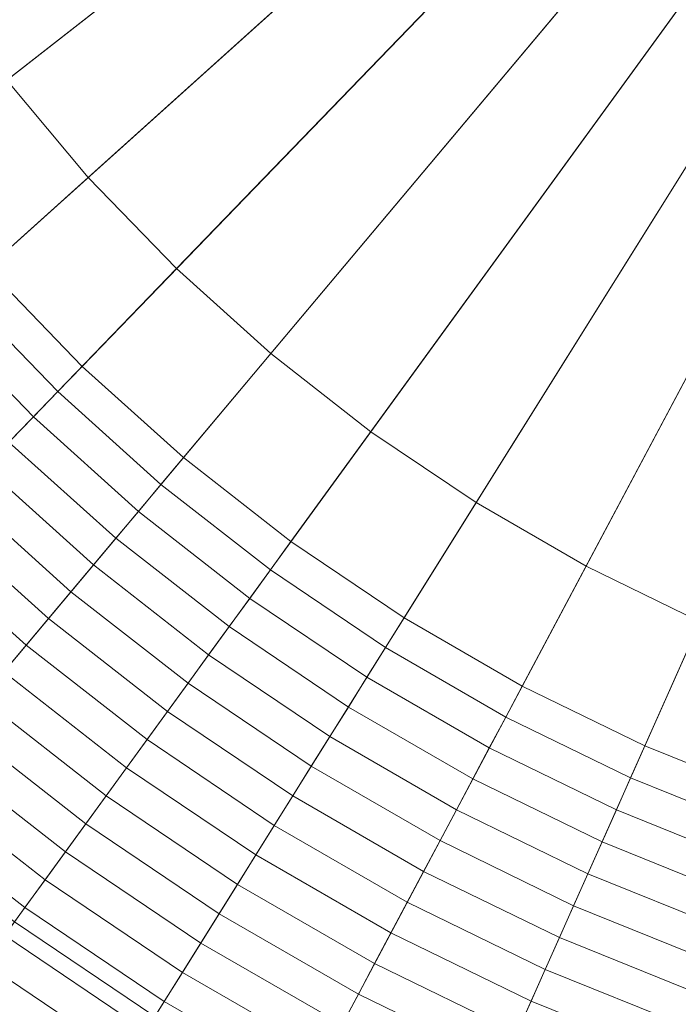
# Model space of a CAD drawing. Header units: centimetres. Extents: x -21.9 to 23.1, y -23 to 22.
# Tile 45 of 191: x -5.3 to -2.6, y -8.9 to -4.9. Entities that reach past the tile are written whole.
import ezdxf

# ---------------------------------------------------------------- set-up
doc = ezdxf.new("R2010")
doc.units = ezdxf.units.CM
doc.header["$LTSCALE"] = 2.54
doc.layers.add('Lucido design-1', color=7, linetype='Continuous')

# ---------------------------------------------------------------- blocks, each defined once
blk = doc.blocks.new('Gruppo-2-1')
at = {"color": 5, "linetype": 'Continuous', "lineweight": 9}
for points in [[(-1.5002, -1.915, -939.9081), (-1.3971, -2.0569, -939.9081), (-5.3273, -5.1275, -939.9081), (-5.635, -4.7039, -939.9081)], [(-6.3979, -4.5403, -935.9022), (-6.0998, -5.0174, -935.9022), (-1.9868, -2.2432, -936.1081), (-2.1014, -2.0597, -936.1081)], [(-1.3971, -2.0569, -939.9081), (-1.2844, -2.1912, -939.9081), (-4.9908, -5.5285, -939.9081), (-5.3273, -5.1275, -939.9081)], [(-1.2844, -2.1912, -939.9081), (-1.1626, -2.3174, -939.9081), (-4.6272, -5.905, -939.9081), (-4.9908, -5.5285, -939.9081)], [(-6.0998, -5.0174, -935.9022), (-5.7691, -5.4726, -935.9022), (-1.8596, -2.4182, -936.1081), (-1.9868, -2.2432, -936.1081)], [(-1.1626, -2.3174, -939.9081), (-1.0323, -2.4347, -939.9081), (-4.2381, -6.2553, -939.9081), (-4.6272, -5.905, -939.9081)], [(-5.7691, -5.4726, -935.9022), (-5.4074, -5.9036, -935.9022), (-1.7206, -2.5839, -936.1081), (-1.8596, -2.4182, -936.1081)], [(-1.0323, -2.4347, -939.9081), (-0.8941, -2.5427, -939.9081), (-3.8256, -6.5776, -939.9081), (-4.2381, -6.2553, -939.9081)], [(-0.8941, -2.5427, -939.9081), (-0.7487, -2.6407, -939.9081), (-3.3916, -6.8704, -939.9081), (-3.8256, -6.5776, -939.9081)], [(-5.4074, -5.9036, -935.9022), (-5.0166, -6.3083, -935.9022), (-1.5703, -2.7396, -936.1081), (-1.7206, -2.5839, -936.1081)], [(-0.7487, -2.6407, -939.9081), (-0.5968, -2.7284, -939.9081), (-2.9383, -7.1321, -939.9081), (-3.3916, -6.8704, -939.9081)], [(-5.0166, -6.3083, -935.9022), (-4.5985, -6.6848, -935.9022), (-1.4095, -2.8843, -936.1081), (-1.5703, -2.7396, -936.1081)], [(-0.5968, -2.7284, -939.9081), (-0.4392, -2.8053, -939.9081), (-2.4678, -7.3616, -939.9081), (-2.9383, -7.1321, -939.9081)], [(-4.5985, -6.6848, -935.9022), (-4.1551, -7.0312, -935.9022), (-1.2391, -3.0175, -936.1081), (-1.4095, -2.8843, -936.1081)], [(-4.1551, -7.0312, -935.9022), (-3.6887, -7.3458, -935.9022), (-1.0597, -3.1385, -936.1081), (-1.2391, -3.0175, -936.1081)], [(-3.6887, -7.3458, -935.9022), (-3.2015, -7.6271, -935.9022), (-0.8723, -3.2467, -936.1081), (-1.0597, -3.1385, -936.1081)], [(-3.2015, -7.6271, -935.9022), (-2.6958, -7.8737, -935.9022), (-0.6779, -3.3415, -936.1081), (-0.8723, -3.2467, -936.1081)], [(-2.6958, -7.8737, -935.9022), (-2.1741, -8.0845, -935.9022), (-0.4773, -3.4225, -936.1081), (-0.6779, -3.3415, -936.1081)], [(-5.3273, -5.1275, -941.4271), (-4.9908, -5.5285, -941.4271), (-6.8487, -7.2013, -941.4271), (-7.2973, -6.6666, -941.4271)], [(-5.3273, -5.1275, -939.9081), (-4.9908, -5.5285, -939.9081), (-4.9908, -5.5285, -941.4271), (-5.3273, -5.1275, -941.4271)], [(-4.9908, -5.5285, -941.4271), (-4.6272, -5.905, -941.4271), (-6.3638, -7.7034, -941.4271), (-6.8487, -7.2013, -941.4271)], [(-4.9908, -5.5285, -939.9081), (-4.6272, -5.905, -939.9081), (-4.6272, -5.905, -941.4271), (-4.9908, -5.5285, -941.4271)], [(-4.6272, -5.905, -941.4271), (-4.2381, -6.2553, -941.4271), (-5.8451, -8.1704, -941.4271), (-6.3638, -7.7034, -941.4271)], [(-5.5149, -6.0004, -935.8924), (-5.1171, -6.4124, -935.8924), (-5.0166, -6.3083, -935.9022), (-5.4074, -5.9036, -935.9022)], [(-4.6272, -5.905, -939.9081), (-4.2381, -6.2553, -939.9081), (-4.2381, -6.2553, -941.4271), (-4.6272, -5.905, -941.4271)], [(-5.6224, -6.0971, -935.881), (-5.2175, -6.5164, -935.881), (-5.1171, -6.4124, -935.8924), (-5.5149, -6.0004, -935.8924)], [(-5.7297, -6.1938, -935.8681), (-5.3179, -6.6203, -935.8681), (-5.2175, -6.5164, -935.881), (-5.6224, -6.0971, -935.881)], [(-4.2381, -6.2553, -941.4271), (-3.8256, -6.5776, -941.4271), (-5.2951, -8.6002, -941.4271), (-5.8451, -8.1704, -941.4271)], [(-4.2381, -6.2553, -939.9081), (-3.8256, -6.5776, -939.9081), (-3.8256, -6.5776, -941.4271), (-4.2381, -6.2553, -941.4271)], [(-5.1171, -6.4124, -935.8924), (-4.6915, -6.7956, -935.8924), (-4.5985, -6.6848, -935.9022), (-5.0166, -6.3083, -935.9022)], [(-5.2175, -6.5164, -935.881), (-4.7844, -6.9064, -935.881), (-4.6915, -6.7956, -935.8924), (-5.1171, -6.4124, -935.8924)], [(-5.3179, -6.6203, -935.8681), (-4.8773, -7.017, -935.8681), (-4.7844, -6.9064, -935.881), (-5.2175, -6.5164, -935.881)], [(-3.8256, -6.5776, -941.4271), (-3.3916, -6.8704, -941.4271), (-4.7164, -8.9905, -941.4271), (-5.2951, -8.6002, -941.4271)], [(-3.8256, -6.5776, -939.9081), (-3.3916, -6.8704, -939.9081), (-3.3916, -6.8704, -941.4271), (-3.8256, -6.5776, -941.4271)], [(-5.4181, -6.7241, -935.8535), (-4.97, -7.1275, -935.8535), (-4.8773, -7.017, -935.8681), (-5.3179, -6.6203, -935.8681)], [(-4.6915, -6.7956, -935.8924), (-4.2402, -7.1482, -935.8924), (-4.1551, -7.0312, -935.9022), (-4.5985, -6.6848, -935.9022)], [(-5.5182, -6.8277, -935.8374), (-5.0626, -7.2379, -935.8374), (-4.97, -7.1275, -935.8535), (-5.4181, -6.7241, -935.8535)], [(-4.7844, -6.9064, -935.881), (-4.3252, -7.2652, -935.881), (-4.2402, -7.1482, -935.8924), (-4.6915, -6.7956, -935.8924)], [(-5.6182, -6.9313, -935.8197), (-5.1552, -7.3482, -935.8197), (-5.0626, -7.2379, -935.8374), (-5.5182, -6.8277, -935.8374)], [(-3.3916, -6.8704, -941.4271), (-2.9383, -7.1321, -941.4271), (-4.112, -9.3395, -941.4271), (-4.7164, -8.9905, -941.4271)], [(-3.3916, -6.8704, -939.9081), (-2.9383, -7.1321, -939.9081), (-2.9383, -7.1321, -941.4271), (-3.3916, -6.8704, -941.4271)], [(-5.718, -7.0346, -935.8003), (-5.2475, -7.4583, -935.8003), (-5.1552, -7.3482, -935.8197), (-5.6182, -6.9313, -935.8197)], [(-4.8773, -7.017, -935.8681), (-4.4101, -7.382, -935.8681), (-4.3252, -7.2652, -935.881), (-4.7844, -6.9064, -935.881)], [(-4.97, -7.1275, -935.8535), (-4.4949, -7.4987, -935.8535), (-4.4101, -7.382, -935.8681), (-4.8773, -7.017, -935.8681)], [(-5.8177, -7.1379, -935.7794), (-5.3398, -7.5682, -935.7794), (-5.2475, -7.4583, -935.8003), (-5.718, -7.0346, -935.8003)], [(-4.2402, -7.1482, -935.8924), (-3.7654, -7.4685, -935.8924), (-3.6887, -7.3458, -935.9022), (-4.1551, -7.0312, -935.9022)], [(-5.0626, -7.2379, -935.8374), (-4.5796, -7.6153, -935.8374), (-4.4949, -7.4987, -935.8535), (-4.97, -7.1275, -935.8535)], [(-4.3252, -7.2652, -935.881), (-3.842, -7.5911, -935.881), (-3.7654, -7.4685, -935.8924), (-4.2402, -7.1482, -935.8924)], [(-2.9383, -7.1321, -941.4271), (-2.4678, -7.3616, -941.4271), (-3.4846, -9.6455, -941.4271), (-4.112, -9.3395, -941.4271)], [(-2.9383, -7.1321, -939.9081), (-2.4678, -7.3616, -939.9081), (-2.4678, -7.3616, -941.4271), (-2.9383, -7.1321, -941.4271)], [(-5.1552, -7.3482, -935.8197), (-4.6642, -7.7318, -935.8197), (-4.5796, -7.6153, -935.8374), (-5.0626, -7.2379, -935.8374)], [(-4.4101, -7.382, -935.8681), (-3.9185, -7.7136, -935.8681), (-3.842, -7.5911, -935.881), (-4.3252, -7.2652, -935.881)], [(-5.2475, -7.4583, -935.8003), (-4.7486, -7.8481, -935.8003), (-4.6642, -7.7318, -935.8197), (-5.1552, -7.3482, -935.8197)], [(-3.7654, -7.4685, -935.8924), (-3.2694, -7.7548, -935.8924), (-3.2015, -7.6271, -935.9022), (-3.6887, -7.3458, -935.9022)], [(-4.4949, -7.4987, -935.8535), (-3.995, -7.8359, -935.8535), (-3.9185, -7.7136, -935.8681), (-4.4101, -7.382, -935.8681)], [(-2.4678, -7.3616, -941.4271), (-1.9824, -7.5577, -941.4271), (-2.8374, -9.9069, -941.4271), (-3.4846, -9.6455, -941.4271)], [(-5.3398, -7.5682, -935.7794), (-4.833, -7.9641, -935.7794), (-4.7486, -7.8481, -935.8003), (-5.2475, -7.4583, -935.8003)], [(-3.842, -7.5911, -935.881), (-3.3373, -7.8825, -935.881), (-3.2694, -7.7548, -935.8924), (-3.7654, -7.4685, -935.8924)], [(-4.5796, -7.6153, -935.8374), (-4.0713, -7.9581, -935.8374), (-3.995, -7.8359, -935.8535), (-4.4949, -7.4987, -935.8535)], [(-5.4319, -7.6779, -935.7569), (-4.9172, -8.08, -935.7569), (-4.833, -7.9641, -935.7794), (-5.3398, -7.5682, -935.7794)], [(-3.9185, -7.7136, -935.8681), (-3.4051, -8.01, -935.8681), (-3.3373, -7.8825, -935.881), (-3.842, -7.5911, -935.881)], [(-1.9824, -7.5577, -941.4271), (-1.4845, -7.7195, -941.4271), (-2.1736, -10.1226, -941.4271), (-2.8374, -9.9069, -941.4271)], [(-4.6642, -7.7318, -935.8197), (-4.1476, -8.0802, -935.8197), (-4.0713, -7.9581, -935.8374), (-4.5796, -7.6153, -935.8374)], [(-3.2694, -7.7548, -935.8924), (-2.7546, -8.0059, -935.8924), (-2.6958, -7.8737, -935.9022), (-3.2015, -7.6271, -935.9022)], [(-5.5238, -7.7875, -935.7328), (-5.0012, -8.1957, -935.7328), (-4.9172, -8.08, -935.7569), (-5.4319, -7.6779, -935.7569)], [(-3.995, -7.8359, -935.8535), (-3.4728, -8.1374, -935.8535), (-3.4051, -8.01, -935.8681), (-3.9185, -7.7136, -935.8681)], [(-4.7486, -7.8481, -935.8003), (-4.2238, -8.2021, -935.8003), (-4.1476, -8.0802, -935.8197), (-4.6642, -7.7318, -935.8197)], [(-3.3373, -7.8825, -935.881), (-2.8134, -8.138, -935.881), (-2.7546, -8.0059, -935.8924), (-3.2694, -7.7548, -935.8924)], [(-5.6155, -7.8968, -935.7072), (-5.0851, -8.3112, -935.7072), (-5.0012, -8.1957, -935.7328), (-5.5238, -7.7875, -935.7328)], [(-4.0713, -7.9581, -935.8374), (-3.5405, -8.2646, -935.8374), (-3.4728, -8.1374, -935.8535), (-3.995, -7.8359, -935.8535)], [(-4.833, -7.9641, -935.7794), (-4.2998, -8.3238, -935.7794), (-4.2238, -8.2021, -935.8003), (-4.7486, -7.8481, -935.8003)], [(-2.7546, -8.0059, -935.8924), (-2.2236, -8.2204, -935.8924), (-2.1741, -8.0845, -935.9022), (-2.6958, -7.8737, -935.9022)], [(-5.7071, -8.0059, -935.6799), (-5.1689, -8.4264, -935.6799), (-5.0851, -8.3112, -935.7072), (-5.6155, -7.8968, -935.7072)], [(-3.4051, -8.01, -935.8681), (-2.8722, -8.2699, -935.8681), (-2.8134, -8.138, -935.881), (-3.3373, -7.8825, -935.881)], [(-4.1476, -8.0802, -935.8197), (-3.608, -8.3917, -935.8197), (-3.5405, -8.2646, -935.8374), (-4.0713, -7.9581, -935.8374)], [(-4.9172, -8.08, -935.7569), (-4.3757, -8.4453, -935.7569), (-4.2998, -8.3238, -935.7794), (-4.833, -7.9641, -935.7794)], [(-5.7984, -8.1148, -935.6511), (-5.2524, -8.5414, -935.6511), (-5.1689, -8.4264, -935.6799), (-5.7071, -8.0059, -935.6799)], [(-3.4728, -8.1374, -935.8535), (-2.9309, -8.4017, -935.8535), (-2.8722, -8.2699, -935.8681), (-3.4051, -8.01, -935.8681)], [(-2.8134, -8.138, -935.881), (-2.2731, -8.3563, -935.881), (-2.2236, -8.2204, -935.8924), (-2.7546, -8.0059, -935.8924)], [(-5.0012, -8.1957, -935.7328), (-4.4515, -8.5665, -935.7328), (-4.3757, -8.4453, -935.7569), (-4.9172, -8.08, -935.7569)], [(-4.2238, -8.2021, -935.8003), (-3.6755, -8.5186, -935.8003), (-3.608, -8.3917, -935.8197), (-4.1476, -8.0802, -935.8197)], [(-5.8896, -8.2234, -935.6207), (-5.3357, -8.6561, -935.6207), (-5.2524, -8.5414, -935.6511), (-5.7984, -8.1148, -935.6511)], [(-3.5405, -8.2646, -935.8374), (-2.9895, -8.5334, -935.8374), (-2.9309, -8.4017, -935.8535), (-3.4728, -8.1374, -935.8535)], [(-2.8722, -8.2699, -935.8681), (-2.3225, -8.492, -935.8681), (-2.2731, -8.3563, -935.881), (-2.8134, -8.138, -935.881)], [(-5.0851, -8.3112, -935.7072), (-4.5271, -8.6876, -935.7072), (-4.4515, -8.5665, -935.7328), (-5.0012, -8.1957, -935.7328)], [(-4.2998, -8.3238, -935.7794), (-3.7429, -8.6453, -935.7794), (-3.6755, -8.5186, -935.8003), (-4.2238, -8.2021, -935.8003)], [(-3.608, -8.3917, -935.8197), (-3.048, -8.6649, -935.8197), (-2.9895, -8.5334, -935.8374), (-3.5405, -8.2646, -935.8374)], [(-2.9309, -8.4017, -935.8535), (-2.3718, -8.6276, -935.8535), (-2.3225, -8.492, -935.8681), (-2.8722, -8.2699, -935.8681)], [(-5.1689, -8.4264, -935.6799), (-4.6026, -8.8084, -935.6799), (-4.5271, -8.6876, -935.7072), (-5.0851, -8.3112, -935.7072)], [(-4.3757, -8.4453, -935.7569), (-3.8101, -8.7718, -935.7569), (-3.7429, -8.6453, -935.7794), (-4.2998, -8.3238, -935.7794)], [(-3.6755, -8.5186, -935.8003), (-3.1065, -8.7962, -935.8003), (-3.048, -8.6649, -935.8197), (-3.608, -8.3917, -935.8197)], [(-2.9895, -8.5334, -935.8374), (-2.4211, -8.763, -935.8374), (-2.3718, -8.6276, -935.8535), (-2.9309, -8.4017, -935.8535)], [(-5.2524, -8.5414, -935.6511), (-4.6779, -8.9289, -935.6511), (-4.6026, -8.8084, -935.6799), (-5.1689, -8.4264, -935.6799)], [(-4.4515, -8.5665, -935.7328), (-3.8773, -8.8981, -935.7328), (-3.8101, -8.7718, -935.7569), (-4.3757, -8.4453, -935.7569)], [(-3.7429, -8.6453, -935.7794), (-3.1648, -8.9273, -935.7794), (-3.1065, -8.7962, -935.8003), (-3.6755, -8.5186, -935.8003)], [(-5.3357, -8.6561, -935.6207), (-4.7531, -9.0491, -935.6207), (-4.6779, -8.9289, -935.6511), (-5.2524, -8.5414, -935.6511)], [(-4.5271, -8.6876, -935.7072), (-3.9443, -9.0241, -935.7072), (-3.8773, -8.8981, -935.7328), (-4.4515, -8.5665, -935.7328)], [(-3.048, -8.6649, -935.8197), (-2.4703, -8.8983, -935.8197), (-2.4211, -8.763, -935.8374), (-2.9895, -8.5334, -935.8374)], [(-5.2951, -8.6002, -940.4271), (-4.7164, -8.9905, -940.4271), (-11.13, -19.2544, -940.4271), (-12.409, -18.3917, -940.4271)], [(-5.2951, -8.6002, -940.4271), (-4.7164, -8.9905, -940.4271), (-11.13, -19.2544, -940.4271), (-12.409, -18.3917, -940.4271)], [(-6.5294, -10.2991, -1003.3271), (-5.8293, -10.7714, -1003.3271), (-4.7164, -8.9905, -1003.3271), (-5.2951, -8.6002, -1003.3271)], [(-5.2951, -8.6002, -1003.3271), (-4.7164, -8.9905, -1003.3271), (-4.7164, -8.9905, -940.4271), (-5.2951, -8.6002, -940.4271)], [(-5.2951, -8.6002, -941.4271), (-4.7164, -8.9905, -941.4271), (-4.7164, -8.9905, -940.4271), (-5.2951, -8.6002, -940.4271)], [(-3.8101, -8.7718, -935.7569), (-3.2231, -9.0581, -935.7569), (-3.1648, -8.9273, -935.7794), (-3.7429, -8.6453, -935.7794)], [(-5.4189, -8.7705, -935.5887), (-4.828, -9.1691, -935.5887), (-4.7531, -9.0491, -935.6207), (-5.3357, -8.6561, -935.6207)], [(-4.6026, -8.8084, -935.6799), (-4.0111, -9.1499, -935.6799), (-3.9443, -9.0241, -935.7072), (-4.5271, -8.6876, -935.7072)], [(-3.1065, -8.7962, -935.8003), (-2.5195, -9.0333, -935.8003), (-2.4703, -8.8983, -935.8197), (-3.048, -8.6649, -935.8197)], [(-5.5018, -8.8847, -935.5552), (-4.9028, -9.2887, -935.5552), (-4.828, -9.1691, -935.5887), (-5.4189, -8.7705, -935.5887)], [(-3.8773, -8.8981, -935.7328), (-3.2813, -9.1888, -935.7328), (-3.2231, -9.0581, -935.7569), (-3.8101, -8.7718, -935.7569)], [(-4.6779, -8.9289, -935.6511), (-4.0779, -9.2753, -935.6511), (-4.0111, -9.1499, -935.6799), (-4.6026, -8.8084, -935.6799)], [(-3.1648, -8.9273, -935.7794), (-2.5686, -9.1682, -935.7794), (-2.5195, -9.0333, -935.8003), (-3.1065, -8.7962, -935.8003)], [(-5.5845, -8.9985, -935.5201), (-4.9774, -9.4081, -935.5201), (-4.9028, -9.2887, -935.5552), (-5.5018, -8.8847, -935.5552)], [(-4.7531, -9.0491, -935.6207), (-4.1444, -9.4005, -935.6207), (-4.0779, -9.2753, -935.6511), (-4.6779, -8.9289, -935.6511)], [(-3.9443, -9.0241, -935.7072), (-3.3393, -9.3191, -935.7072), (-3.2813, -9.1888, -935.7328), (-3.8773, -8.8981, -935.7328)], [(-3.2231, -9.0581, -935.7569), (-2.6175, -9.3028, -935.7569), (-2.5686, -9.1682, -935.7794), (-3.1648, -8.9273, -935.7794)]]:
    blk.add_3dface(points, dxfattribs=at)

msp = doc.modelspace()

# ---------------------------------------------------------------- block references
at = {"layer": 'Lucido design-1', "color": 5, "true_color": 0x0000ff}
msp.add_blockref('Gruppo-2-1', (0, 0), dxfattribs=at)

doc.saveas('drawing.dxf')
